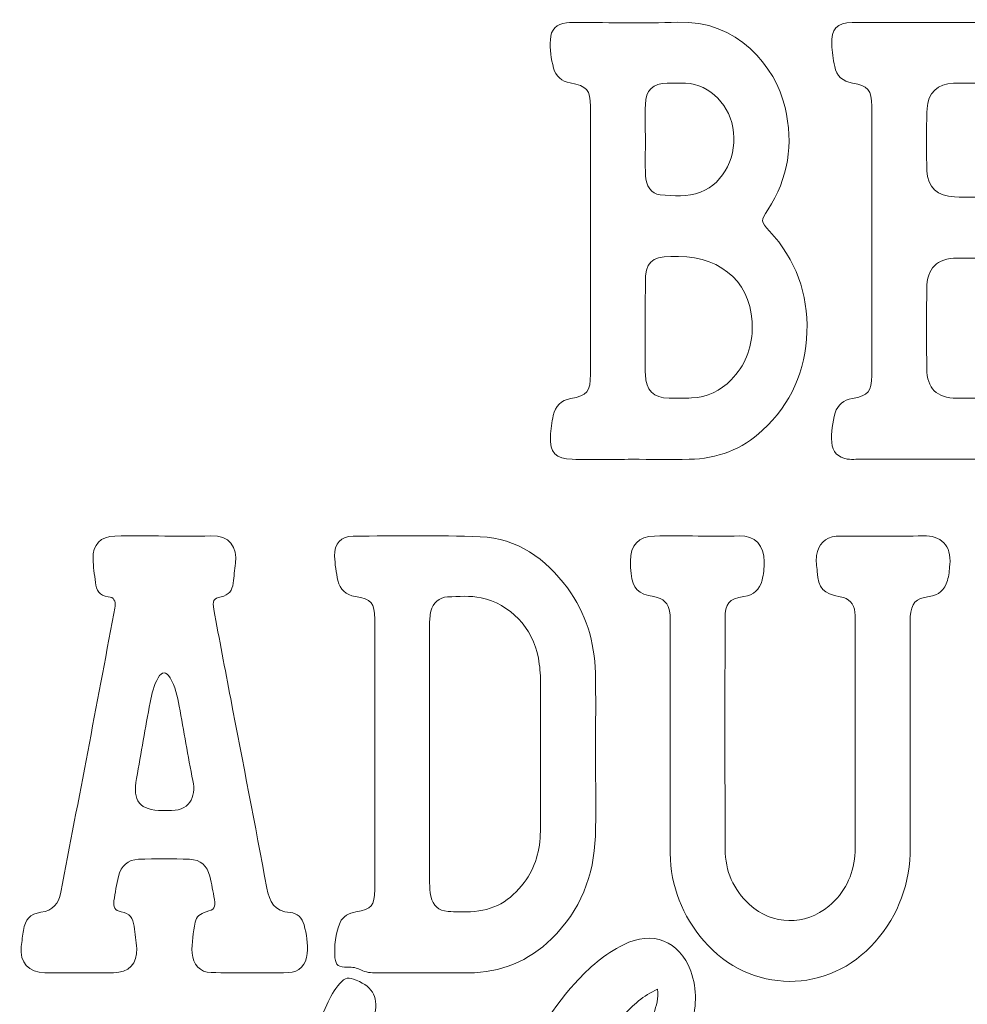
# Model space of a CAD drawing. Header units: inches. Extents: x 0.32 to 8.75, y -8.01 to -0.86.
# Tile 3 of 6: x 0.32 to 2.85, y -3.51 to -0.88. Entities that reach past the tile are written whole.
import ezdxf

# ---------------------------------------------------------------- set-up
doc = ezdxf.new("R2010")
doc.units = ezdxf.units.IN
doc.header["$MEASUREMENT"] = 0
doc.layers.add('Layer 1', color=7, linetype='Continuous')

# ---------------------------------------------------------------- blocks, each defined once
blk = doc.blocks.new('block 3')
at = {"layer": 'Layer 1', "lineweight": 0}
for points, knots in [([(2.0453, -4.7095), (2.0188, -4.7287), (1.9978, -4.7451), (1.9758, -4.7598), (1.9149, -4.8002), (1.8529, -4.7849), (1.816, -4.7213), (1.796, -4.6868), (1.7906, -4.6484), (1.7858, -4.6098), (1.7826, -4.5835), (1.7797, -4.5571), (1.7765, -4.5291), (1.7566, -4.5313), (1.7446, -4.5449), (1.7321, -4.5566), (1.6995, -4.5871), (1.6723, -4.6223), (1.6458, -4.6579), (1.6053, -4.7122), (1.5669, -4.7679), (1.5311, -4.8254), (1.5182, -4.8462), (1.5038, -4.8658), (1.4862, -4.883), (1.4668, -4.9022), (1.4442, -4.907), (1.4189, -4.8992), (1.3803, -4.8873), (1.353, -4.864), (1.3419, -4.8236), (1.34, -4.8168), (1.3422, -4.8085), (1.334, -4.8007), (1.3022, -4.8601), (1.2704, -4.9182), (1.2398, -4.977), (1.2188, -5.0174), (1.1971, -5.0573), (1.1707, -5.0944), (1.1527, -5.1199), (1.1324, -5.1433), (1.1087, -5.1637), (1.0714, -5.1957), (1.0292, -5.2055), (0.9816, -5.1949), (0.9612, -5.1904), (0.9495, -5.1759), (0.9387, -5.1604), (0.9161, -5.1282), (0.9025, -5.0918), (0.8939, -5.0537), (0.8808, -4.9951), (0.8754, -4.9354), (0.8733, -4.8755), (0.868, -4.7229), (0.8862, -4.5722), (0.9093, -4.4217), (0.9295, -4.2902), (0.9504, -4.1589), (0.9793, -4.029), (0.9866, -3.9966), (0.9946, -3.9643), (1.0022, -3.932), (1.0037, -3.9256), (1.0057, -3.9191), (1.0063, -3.9126), (1.0086, -3.8866), (1.0018, -3.8774), (0.9763, -3.8753), (0.9564, -3.8737), (0.9363, -3.8743), (0.9164, -3.8743), (0.8565, -3.8743), (0.7968, -3.8812), (0.7368, -3.88), (0.7198, -3.8797), (0.7036, -3.8773), (0.6878, -3.872), (0.6461, -3.8578), (0.6279, -3.8065), (0.6502, -3.7685), (0.6575, -3.7563), (0.6685, -3.7533), (0.6811, -3.7527), (0.7232, -3.7508), (0.7654, -3.7485), (0.8075, -3.7475), (0.8685, -3.746), (0.9296, -3.7458), (0.9906, -3.7444), (1.045, -3.7431), (1.0626, -3.7293), (1.0792, -3.6768), (1.0968, -3.6208), (1.1149, -3.565), (1.1395, -3.5116), (1.1488, -3.4914), (1.1585, -3.4714), (1.1739, -3.4549), (1.1892, -3.4385), (1.1968, -3.4371), (1.2179, -3.4458), (1.265, -3.4652), (1.279, -3.4939), (1.2655, -3.5435), (1.2569, -3.5746), (1.2418, -3.6032), (1.2298, -3.6329), (1.2232, -3.6493), (1.2164, -3.6658), (1.2117, -3.6828), (1.2044, -3.7092), (1.2122, -3.7226), (1.2385, -3.7295), (1.2491, -3.7323), (1.2604, -3.7335), (1.2714, -3.7334), (1.3702, -3.7324), (1.4689, -3.7353), (1.5676, -3.7404), (1.5731, -3.7407), (1.5788, -3.7399), (1.5842, -3.7409), (1.6263, -3.7488), (1.6196, -3.7453), (1.6358, -3.7127), (1.682, -3.62), (1.7339, -3.5312), (1.8035, -3.4537), (1.8408, -3.4121), (1.8828, -3.3761), (1.9331, -3.351), (2.0107, -3.3122), (2.0822, -3.3403), (2.1129, -3.4216), (2.1317, -3.4715), (2.1269, -3.5218), (2.1142, -3.5721), (2.0978, -3.637), (2.0675, -3.6964), (2.0394, -3.7565), (1.949, -3.9495), (1.8351, -4.1274), (1.6968, -4.2896), (1.6708, -4.32), (1.643, -4.3489), (1.6093, -4.371), (1.5713, -4.3961), (1.5468, -4.4309), (1.5369, -4.4748), (1.5266, -4.5201), (1.5143, -4.5651), (1.5087, -4.6114), (1.5079, -4.6176), (1.5059, -4.6245), (1.5137, -4.6307), (1.5213, -4.6271), (1.5257, -4.6195), (1.5311, -4.6132), (1.5716, -4.566), (1.612, -4.5187), (1.6524, -4.4715), (1.6713, -4.4495), (1.6923, -4.4298), (1.7172, -4.4147), (1.7499, -4.3948), (1.7822, -4.396), (1.8143, -4.4162), (1.8699, -4.4509), (1.8885, -4.5046), (1.8914, -4.5663), (1.8929, -4.6007), (1.8971, -4.6344), (1.911, -4.6661), (1.9226, -4.6672), (1.928, -4.6593), (1.9347, -4.6543), (1.9723, -4.6264), (2.0055, -4.5938), (2.0355, -4.5578), (2.0627, -4.5253), (2.0843, -4.4902), (2.0968, -4.4488), (2.1212, -4.3687), (2.1602, -4.2952), (2.2057, -4.2252), (2.2245, -4.1963), (2.2461, -4.1695), (2.273, -4.1475), (2.2877, -4.1355), (2.3033, -4.1253), (2.3211, -4.1182), (2.3766, -4.0958), (2.4264, -4.1085), (2.4636, -4.155), (2.4997, -4.2), (2.5066, -4.2528), (2.4964, -4.3064), (2.4758, -4.4158), (2.4246, -4.5086), (2.3352, -4.5776), (2.2979, -4.6065), (2.2568, -4.6278), (2.209, -4.633), (2.1895, -4.6351), (2.1796, -4.6457), (2.176, -4.6644), (2.1633, -4.7301), (2.1563, -4.7959), (2.1733, -4.862), (2.1836, -4.9017), (2.2005, -4.911), (2.2389, -4.8972), (2.2718, -4.8854), (2.3001, -4.8654), (2.3255, -4.8422), (2.4608, -4.7185), (2.5759, -4.5786), (2.6638, -4.4171), (2.6694, -4.4068), (2.6743, -4.397), (2.6878, -4.3983), (2.7031, -4.3998), (2.7154, -4.4076), (2.723, -4.4207), (2.7286, -4.4303), (2.7297, -4.4412), (2.7276, -4.4528), (2.7239, -4.4728), (2.7166, -4.4913), (2.7067, -4.5087), (2.6238, -4.6548), (2.5318, -4.7945), (2.413, -4.9146), (2.3832, -4.9446), (2.3498, -4.9703), (2.3126, -4.9908), (2.2602, -5.0198), (2.2062, -5.0162), (2.1514, -4.9999), (2.1384, -4.996), (2.1285, -4.9868), (2.119, -4.9773), (2.0789, -4.9372), (2.0599, -4.8876), (2.0515, -4.8323), (2.0456, -4.793), (2.0445, -4.7537), (2.0453, -4.7095)], [0, 0, 0, 0, 1, 1, 1, 2, 2, 2, 3, 3, 3, 4, 4, 4, 5, 5, 5, 6, 6, 6, 7, 7, 7, 8, 8, 8, 9, 9, 9, 10, 10, 10, 11, 11, 11, 12, 12, 12, 13, 13, 13, 14, 14, 14, 15, 15, 15, 16, 16, 16, 17, 17, 17, 18, 18, 18, 19, 19, 19, 20, 20, 20, 21, 21, 21, 22, 22, 22, 23, 23, 23, 24, 24, 24, 25, 25, 25, 26, 26, 26, 27, 27, 27, 28, 28, 28, 29, 29, 29, 30, 30, 30, 31, 31, 31, 32, 32, 32, 33, 33, 33, 34, 34, 34, 35, 35, 35, 36, 36, 36, 37, 37, 37, 38, 38, 38, 39, 39, 39, 40, 40, 40, 41, 41, 41, 42, 42, 42, 43, 43, 43, 44, 44, 44, 45, 45, 45, 46, 46, 46, 47, 47, 47, 48, 48, 48, 49, 49, 49, 50, 50, 50, 51, 51, 51, 52, 52, 52, 53, 53, 53, 54, 54, 54, 55, 55, 55, 56, 56, 56, 57, 57, 57, 58, 58, 58, 59, 59, 59, 60, 60, 60, 61, 61, 61, 62, 62, 62, 63, 63, 63, 64, 64, 64, 65, 65, 65, 66, 66, 66, 67, 67, 67, 68, 68, 68, 69, 69, 69, 70, 70, 70, 71, 71, 71, 72, 72, 72, 73, 73, 73, 74, 74, 74, 75, 75, 75, 76, 76, 76, 77, 77, 77, 78, 78, 78, 79, 79, 79, 80, 80, 80, 81, 81, 81, 82, 82, 82, 83, 83, 83, 83]), ([(1.627, -4.1702), (1.6465, -4.1556), (1.66, -4.1395), (1.6737, -4.1237), (1.7662, -4.0166), (1.8407, -3.8973), (1.9081, -3.7735), (1.9499, -3.6966), (1.9892, -3.6185), (2.0143, -3.5341), (2.0201, -3.5144), (2.0283, -3.4948), (2.0241, -3.4699), (1.9861, -3.487), (1.9579, -3.5131), (1.9317, -3.5415), (1.8743, -3.6039), (1.8298, -3.6752), (1.7886, -3.749), (1.7804, -3.7637), (1.7804, -3.7722), (1.7927, -3.7852), (1.8112, -3.8046), (1.8116, -3.8304), (1.8006, -3.8535), (1.7897, -3.8766), (1.7682, -3.8822), (1.7442, -3.876), (1.7271, -3.8716), (1.7237, -3.8837), (1.7188, -3.8951), (1.6939, -3.9531), (1.672, -4.0123), (1.6533, -4.0726), (1.6436, -4.1038), (1.633, -4.1349), (1.627, -4.1702)], [0, 0, 0, 0, 1, 1, 1, 2, 2, 2, 3, 3, 3, 4, 4, 4, 5, 5, 5, 6, 6, 6, 7, 7, 7, 8, 8, 8, 9, 9, 9, 10, 10, 10, 11, 11, 11, 12, 12, 12, 12]), ([(1.0243, -5.1005), (1.0584, -5.0649), (1.0817, -5.0285), (1.1048, -4.9921), (1.1993, -4.843), (1.2825, -4.6876), (1.366, -4.5323), (1.3751, -4.5155), (1.3811, -4.4981), (1.3852, -4.4796), (1.4297, -4.2803), (1.4847, -4.0842), (1.5574, -3.8933), (1.5611, -3.8835), (1.5693, -3.8739), (1.5646, -3.8618), (1.5624, -3.8613), (1.5603, -3.8602), (1.5582, -3.8602), (1.4372, -3.8599), (1.3162, -3.8598), (1.1952, -3.8592), (1.1745, -3.8591), (1.1615, -3.8693), (1.1534, -3.8864), (1.1477, -3.8983), (1.1439, -3.9112), (1.1406, -3.924), (1.0941, -4.1044), (1.0554, -4.2863), (1.0311, -4.4713), (1.0105, -4.6277), (0.998, -4.7846), (0.999, -4.9424), (0.9994, -4.9945), (1.0063, -5.0456), (1.0243, -5.1005)], [0, 0, 0, 0, 1, 1, 1, 2, 2, 2, 3, 3, 3, 4, 4, 4, 5, 5, 5, 6, 6, 6, 7, 7, 7, 8, 8, 8, 9, 9, 9, 10, 10, 10, 11, 11, 11, 12, 12, 12, 12]), ([(2.3973, -4.2328), (2.3772, -4.2346), (2.3681, -4.2452), (2.3585, -4.2534), (2.3009, -4.3027), (2.264, -4.3665), (2.2346, -4.4351), (2.2281, -4.4504), (2.226, -4.4677), (2.2412, -4.4809), (2.2532, -4.4914), (2.2631, -4.4902), (2.2856, -4.4736), (2.3654, -4.4146), (2.3889, -4.3295), (2.3973, -4.2328)], [0, 0, 0, 0, 1, 1, 1, 2, 2, 2, 3, 3, 3, 4, 4, 4, 5, 5, 5, 5])]:
    blk.add_open_spline(points, degree=3, knots=knots, dxfattribs=at)
blk = doc.blocks.new('block 5')
at = {"layer": 'Layer 1', "lineweight": 0}
for points, knots in [([(1.9557, -2.0529), (1.9024, -2.053), (1.8492, -2.0533), (1.7959, -2.0529), (1.7522, -2.0525), (1.7348, -2.0343), (1.7374, -1.9915), (1.7386, -1.9728), (1.7412, -1.9539), (1.7449, -1.9355), (1.75, -1.9102), (1.7657, -1.8954), (1.7918, -1.8905), (1.8362, -1.8821), (1.8445, -1.8714), (1.8446, -1.8256), (1.8447, -1.5869), (1.8447, -1.3482), (1.8445, -1.1095), (1.8445, -1.0649), (1.8353, -1.0545), (1.7905, -1.0464), (1.7673, -1.0421), (1.7522, -1.0285), (1.7461, -1.0066), (1.7391, -0.9819), (1.7361, -0.9564), (1.7373, -0.9308), (1.7385, -0.9035), (1.7537, -0.8881), (1.7807, -0.8853), (1.7906, -0.8843), (1.8006, -0.8847), (1.8106, -0.8847), (1.8994, -0.8846), (1.9883, -0.8877), (2.0769, -0.884), (2.2373, -0.8772), (2.3401, -1.0026), (2.3654, -1.112), (2.3881, -1.2099), (2.3743, -1.3012), (2.319, -1.3857), (2.2996, -1.4154), (2.2992, -1.4157), (2.3236, -1.4423), (2.3938, -1.5189), (2.4272, -1.6098), (2.4238, -1.7127), (2.4204, -1.8157), (2.3814, -1.9047), (2.3051, -1.9753), (2.25, -2.0264), (2.1839, -2.0518), (2.1088, -2.0528), (2.0578, -2.0534), (2.0067, -2.0529), (1.9557, -2.0529)], [0, 0, 0, 0, 1, 1, 1, 2, 2, 2, 3, 3, 3, 4, 4, 4, 5, 5, 5, 6, 6, 6, 7, 7, 7, 8, 8, 8, 9, 9, 9, 10, 10, 10, 11, 11, 11, 12, 12, 12, 13, 13, 13, 14, 14, 14, 15, 15, 15, 16, 16, 16, 17, 17, 17, 18, 18, 18, 19, 19, 19, 19]), ([(1.9915, -1.1976), (1.9915, -1.1976), (1.9916, -1.1976), (1.9916, -1.1976), (1.9916, -1.2298), (1.9908, -1.262), (1.9919, -1.2941), (1.9928, -1.3215), (2.0078, -1.3431), (2.0308, -1.3452), (2.067, -1.3486), (2.1041, -1.3523), (2.1393, -1.3384), (2.2029, -1.3134), (2.2393, -1.2399), (2.2255, -1.1651), (2.2127, -1.0962), (2.1539, -1.0431), (2.0861, -1.0467), (2.0739, -1.0473), (2.0617, -1.0465), (2.0495, -1.0468), (2.0114, -1.0478), (1.9926, -1.066), (1.9916, -1.1043), (1.9909, -1.1354), (1.9915, -1.1665), (1.9915, -1.1976)], [0, 0, 0, 0, 1, 1, 1, 2, 2, 2, 3, 3, 3, 4, 4, 4, 5, 5, 5, 6, 6, 6, 7, 7, 7, 8, 8, 8, 9, 9, 9, 9]), ([(2.08, -1.5104), (2.0734, -1.5104), (2.0667, -1.5104), (2.0601, -1.5104), (2.0072, -1.5109), (1.9916, -1.5267), (1.9915, -1.5804), (1.9913, -1.6457), (1.9914, -1.7111), (1.9914, -1.7765), (1.9914, -1.7931), (1.991, -1.8097), (1.9916, -1.8263), (1.993, -1.8691), (2.0124, -1.8883), (2.0555, -1.8894), (2.0754, -1.8899), (2.0954, -1.8897), (2.1153, -1.8889), (2.1572, -1.8873), (2.1921, -1.8697), (2.2211, -1.8402), (2.2578, -1.803), (2.2759, -1.7574), (2.2773, -1.7057), (2.2807, -1.5888), (2.2011, -1.5105), (2.08, -1.5104)], [0, 0, 0, 0, 1, 1, 1, 2, 2, 2, 3, 3, 3, 4, 4, 4, 5, 5, 5, 6, 6, 6, 7, 7, 7, 8, 8, 8, 9, 9, 9, 9])]:
    blk.add_open_spline(points, degree=3, knots=knots, dxfattribs=at)
blk = doc.blocks.new('block 8')
at = {"layer": 'Layer 1', "lineweight": 0}
for points, knots in [([(1.8581, -2.8407), (1.8581, -2.914), (1.8601, -2.9874), (1.8577, -3.0607), (1.8542, -3.1668), (1.8176, -3.2601), (1.7405, -3.3352), (1.6789, -3.3952), (1.6049, -3.426), (1.5186, -3.4262), (1.4365, -3.4264), (1.3543, -3.4261), (1.2722, -3.4265), (1.2575, -3.4265), (1.2436, -3.4252), (1.2303, -3.4182), (1.2194, -3.4125), (1.2073, -3.4108), (1.195, -3.4109), (1.1714, -3.4112), (1.1629, -3.4069), (1.1611, -3.3863), (1.1583, -3.3541), (1.1621, -3.3218), (1.1749, -3.2919), (1.1823, -3.2743), (1.1984, -3.2669), (1.2172, -3.2635), (1.2594, -3.2559), (1.2672, -3.2467), (1.2673, -3.2038), (1.2675, -2.9627), (1.2675, -2.7216), (1.2673, -2.4805), (1.2672, -2.436), (1.2595, -2.4275), (1.215, -2.4198), (1.1902, -2.4155), (1.1746, -2.4006), (1.1691, -2.3773), (1.164, -2.3559), (1.161, -2.3336), (1.1601, -2.3115), (1.1587, -2.2785), (1.177, -2.2586), (1.2101, -2.2584), (1.3234, -2.2579), (1.4367, -2.2553), (1.5498, -2.2601), (1.6494, -2.2644), (1.7249, -2.3183), (1.7828, -2.397), (1.8323, -2.4642), (1.856, -2.5411), (1.8578, -2.6241), (1.8594, -2.6963), (1.8581, -2.7685), (1.8581, -2.8407)], [0, 0, 0, 0, 1, 1, 1, 2, 2, 2, 3, 3, 3, 4, 4, 4, 5, 5, 5, 6, 6, 6, 7, 7, 7, 8, 8, 8, 9, 9, 9, 10, 10, 10, 11, 11, 11, 12, 12, 12, 13, 13, 13, 14, 14, 14, 15, 15, 15, 16, 16, 16, 17, 17, 17, 18, 18, 18, 19, 19, 19, 19]), ([(1.7107, -2.8444), (1.7107, -2.7789), (1.7104, -2.7134), (1.7109, -2.6479), (1.7111, -2.6266), (1.709, -2.6057), (1.7052, -2.585), (1.6901, -2.5038), (1.629, -2.4391), (1.552, -2.4233), (1.5224, -2.4172), (1.4922, -2.4193), (1.4624, -2.4209), (1.4393, -2.4222), (1.424, -2.4362), (1.4179, -2.4593), (1.4147, -2.4713), (1.4143, -2.4834), (1.4143, -2.4956), (1.4144, -2.7255), (1.4144, -2.9554), (1.4144, -3.1853), (1.4144, -3.1975), (1.4143, -3.2096), (1.4175, -3.2216), (1.4245, -3.2475), (1.4372, -3.26), (1.4636, -3.262), (1.4834, -3.2636), (1.5035, -3.2632), (1.5235, -3.2627), (1.5844, -3.2611), (1.6314, -3.2331), (1.6671, -3.1849), (1.6973, -3.1442), (1.7101, -3.0977), (1.7106, -3.0477), (1.7111, -2.9799), (1.7107, -2.9122), (1.7107, -2.8444)], [0, 0, 0, 0, 1, 1, 1, 2, 2, 2, 3, 3, 3, 4, 4, 4, 5, 5, 5, 6, 6, 6, 7, 7, 7, 8, 8, 8, 9, 9, 9, 10, 10, 10, 11, 11, 11, 12, 12, 12, 13, 13, 13, 13])]:
    blk.add_open_spline(points, degree=3, knots=knots, dxfattribs=at)
blk = doc.blocks.new('block 10')
at = {"layer": 'Layer 1', "lineweight": 0}
for points, knots in [([(0.7055, -2.258), (0.7466, -2.258), (0.7877, -2.2594), (0.8287, -2.2576), (0.8801, -2.2554), (0.8997, -2.2884), (0.8948, -2.331), (0.8928, -2.3487), (0.8908, -2.3663), (0.8886, -2.3839), (0.8862, -2.4034), (0.8775, -2.416), (0.8564, -2.4206), (0.8358, -2.4251), (0.8328, -2.4316), (0.837, -2.4545), (0.8517, -2.5341), (0.8668, -2.6136), (0.882, -2.6931), (0.9144, -2.8619), (0.9473, -3.0306), (0.9789, -3.1995), (0.9858, -3.2361), (0.9993, -3.2622), (1.041, -3.2649), (1.0608, -3.2662), (1.0735, -3.2798), (1.0784, -3.2982), (1.0849, -3.3229), (1.0888, -3.3483), (1.0868, -3.3741), (1.0846, -3.4042), (1.0661, -3.4249), (1.0361, -3.4256), (0.9673, -3.427), (0.8984, -3.427), (0.8296, -3.4255), (0.7998, -3.4249), (0.7814, -3.4038), (0.779, -3.3737), (0.7767, -3.3458), (0.7829, -3.3184), (0.7872, -3.2911), (0.7897, -3.2754), (0.8011, -3.2676), (0.8166, -3.2631), (0.8385, -3.2569), (0.8416, -3.2514), (0.8383, -3.23), (0.8351, -3.2092), (0.831, -3.1885), (0.8261, -3.168), (0.8194, -3.1397), (0.8017, -3.1236), (0.7722, -3.1226), (0.7267, -3.1211), (0.6811, -3.1211), (0.6357, -3.1226), (0.6063, -3.1237), (0.5886, -3.1399), (0.5818, -3.1685), (0.5766, -3.1901), (0.5733, -3.2121), (0.5698, -3.234), (0.5674, -3.249), (0.572, -3.2604), (0.5891, -3.2628), (0.6117, -3.2659), (0.6207, -3.2811), (0.6235, -3.3016), (0.6262, -3.3214), (0.6294, -3.3412), (0.6305, -3.3611), (0.6326, -3.4015), (0.6095, -3.4257), (0.5681, -3.4261), (0.5071, -3.4267), (0.446, -3.4267), (0.385, -3.4261), (0.3409, -3.4257), (0.3175, -3.399), (0.3219, -3.3555), (0.3234, -3.3411), (0.3252, -3.3268), (0.3276, -3.3126), (0.3326, -3.2828), (0.3447, -3.2684), (0.3741, -3.2642), (0.4065, -3.2595), (0.4222, -3.2418), (0.428, -3.2106), (0.4514, -3.0852), (0.4758, -2.9601), (0.4996, -2.8348), (0.523, -2.7117), (0.5462, -2.5886), (0.5694, -2.4655), (0.5706, -2.459), (0.5721, -2.4524), (0.5728, -2.4458), (0.5744, -2.4317), (0.5695, -2.4216), (0.554, -2.4203), (0.5303, -2.4182), (0.5224, -2.4027), (0.5202, -2.382), (0.5178, -2.3611), (0.5141, -2.3402), (0.5138, -2.3192), (0.5131, -2.2802), (0.5336, -2.259), (0.5723, -2.2582), (0.6167, -2.2574), (0.6611, -2.258), (0.7055, -2.258)], [0, 0, 0, 0, 1, 1, 1, 2, 2, 2, 3, 3, 3, 4, 4, 4, 5, 5, 5, 6, 6, 6, 7, 7, 7, 8, 8, 8, 9, 9, 9, 10, 10, 10, 11, 11, 11, 12, 12, 12, 13, 13, 13, 14, 14, 14, 15, 15, 15, 16, 16, 16, 17, 17, 17, 18, 18, 18, 19, 19, 19, 20, 20, 20, 21, 21, 21, 22, 22, 22, 23, 23, 23, 24, 24, 24, 25, 25, 25, 26, 26, 26, 27, 27, 27, 28, 28, 28, 29, 29, 29, 30, 30, 30, 31, 31, 31, 32, 32, 32, 33, 33, 33, 34, 34, 34, 35, 35, 35, 36, 36, 36, 37, 37, 37, 38, 38, 38, 38]), ([(0.7034, -2.992), (0.7067, -2.992), (0.7101, -2.9918), (0.7134, -2.992), (0.7714, -2.9964), (0.7903, -2.9554), (0.7811, -2.9123), (0.7669, -2.8462), (0.7573, -2.7791), (0.7443, -2.7127), (0.7393, -2.6868), (0.734, -2.6603), (0.72, -2.6371), (0.7094, -2.6194), (0.6983, -2.6193), (0.6881, -2.637), (0.6765, -2.6574), (0.6706, -2.6802), (0.6664, -2.7031), (0.6539, -2.7707), (0.6424, -2.8385), (0.63, -2.9061), (0.6188, -2.9677), (0.6382, -2.9918), (0.7001, -2.992), (0.7012, -2.992), (0.7023, -2.992), (0.7034, -2.992)], [0, 0, 0, 0, 1, 1, 1, 2, 2, 2, 3, 3, 3, 4, 4, 4, 5, 5, 5, 6, 6, 6, 7, 7, 7, 8, 8, 8, 9, 9, 9, 9])]:
    blk.add_open_spline(points, degree=3, knots=knots, dxfattribs=at)

msp = doc.modelspace()

# ---------------------------------------------------------------- linework, layer by layer
at = {"layer": 'Layer 1', "lineweight": 0}
for points, knots in [([(2.5446, -0.8849), (2.5042, -0.8852), (2.4879, -0.9027), (2.4901, -0.9429), (2.4912, -0.9628), (2.4939, -0.9828), (2.498, -1.0022), (2.5032, -1.0275), (2.5194, -1.0425), (2.5455, -1.0466), (2.5866, -1.053), (2.5973, -1.0656), (2.5973, -1.1085), (2.5975, -1.3485), (2.5975, -1.5884), (2.5973, -1.8284), (2.5973, -1.8713), (2.588, -1.8825), (2.5451, -1.8903), (2.5219, -1.8946), (2.5059, -1.9068), (2.4994, -1.9286), (2.4917, -1.9542), (2.4887, -1.9809), (2.4902, -2.0077), (2.4916, -2.0325), (2.507, -2.0484), (2.5317, -2.0522), (2.5393, -2.0534), (2.5472, -2.0529), (2.5549, -2.0529), (2.7126, -2.053), (2.8702, -2.0518), (3.0278, -2.0536), (3.0862, -2.0542), (3.1134, -2.014), (3.112, -1.9691), (3.1106, -1.9225), (3.111, -1.8758), (3.1119, -1.8292), (3.1128, -1.7869), (3.0945, -1.7478), (3.0283, -1.7413), (3.0018, -1.7387), (2.9807, -1.7526), (2.9708, -1.7774), (2.9662, -1.789), (2.9654, -1.801), (2.9647, -1.8133), (2.9621, -1.8655), (2.9376, -1.8886), (2.8846, -1.8895), (2.8647, -1.8898), (2.8447, -1.8898), (2.8247, -1.8895), (2.7705, -1.8886), (2.7449, -1.8639), (2.7444, -1.8102), (2.7437, -1.7391), (2.7438, -1.668), (2.7444, -1.5969), (2.7448, -1.5413), (2.7711, -1.5153), (2.826, -1.5147), (2.8582, -1.5144), (2.8904, -1.5145), (2.9226, -1.5146), (2.9424, -1.5147), (2.9602, -1.5091), (2.9733, -1.4939), (2.9993, -1.4638), (2.9999, -1.4287), (2.987, -1.3937), (2.9751, -1.3615), (2.9484, -1.3504), (2.9152, -1.3512), (2.883, -1.3519), (2.8508, -1.3522), (2.8186, -1.3511), (2.7738, -1.3495), (2.7464, -1.3249), (2.745, -1.2816), (2.7431, -1.2262), (2.7431, -1.1705), (2.7451, -1.115), (2.7466, -1.0731), (2.7744, -1.0481), (2.8162, -1.0469), (2.8428, -1.0462), (2.8694, -1.0466), (2.8961, -1.0468), (2.9439, -1.0472), (2.9612, -1.0637), (2.9649, -1.1124), (2.9691, -1.1667), (3.0036, -1.1969), (3.0577, -1.1943), (3.0813, -1.1931), (3.0967, -1.1815), (3.1059, -1.1599), (3.1109, -1.1482), (3.1116, -1.1362), (3.1116, -1.124), (3.1118, -1.0718), (3.1122, -1.0196), (3.1116, -0.9674), (3.1109, -0.91), (3.0852, -0.8849), (3.0275, -0.8847), (2.9487, -0.8845), (2.8699, -0.8847), (2.791, -0.8847), (2.7089, -0.8847), (2.6267, -0.8842), (2.5446, -0.8849)], [0, 0, 0, 0, 1, 1, 1, 2, 2, 2, 3, 3, 3, 4, 4, 4, 5, 5, 5, 6, 6, 6, 7, 7, 7, 8, 8, 8, 9, 9, 9, 10, 10, 10, 11, 11, 11, 12, 12, 12, 13, 13, 13, 14, 14, 14, 15, 15, 15, 16, 16, 16, 17, 17, 17, 18, 18, 18, 19, 19, 19, 20, 20, 20, 21, 21, 21, 22, 22, 22, 23, 23, 23, 24, 24, 24, 25, 25, 25, 26, 26, 26, 27, 27, 27, 28, 28, 28, 29, 29, 29, 30, 30, 30, 31, 31, 31, 32, 32, 32, 33, 33, 33, 34, 34, 34, 35, 35, 35, 36, 36, 36, 37, 37, 37, 38, 38, 38, 38]), ([(2.058, -2.7997), (2.058, -2.9019), (2.0574, -3.0041), (2.0582, -3.1062), (2.059, -3.1952), (2.0904, -3.2733), (2.148, -3.3405), (2.2714, -3.4842), (2.4819, -3.4853), (2.6065, -3.3432), (2.6699, -3.2709), (2.7001, -3.1861), (2.7001, -3.0901), (2.7, -2.8935), (2.7001, -2.6969), (2.7001, -2.5004), (2.7001, -2.4915), (2.6996, -2.4825), (2.7002, -2.4737), (2.7027, -2.4379), (2.7143, -2.4251), (2.7505, -2.4201), (2.7768, -2.4166), (2.792, -2.4021), (2.7997, -2.3773), (2.8041, -2.3633), (2.8048, -2.349), (2.8061, -2.3346), (2.811, -2.2826), (2.7819, -2.2564), (2.7347, -2.2575), (2.6626, -2.2593), (2.5905, -2.258), (2.5183, -2.258), (2.5128, -2.258), (2.5072, -2.2581), (2.5017, -2.2587), (2.4717, -2.2621), (2.4542, -2.2798), (2.4496, -2.31), (2.4474, -2.3246), (2.4501, -2.3388), (2.4513, -2.3531), (2.4549, -2.3988), (2.4673, -2.4121), (2.5128, -2.4204), (2.5371, -2.4249), (2.5496, -2.4378), (2.5523, -2.4626), (2.5534, -2.4725), (2.553, -2.4825), (2.553, -2.4925), (2.5531, -2.6869), (2.5531, -2.8813), (2.553, -3.0756), (2.553, -3.0878), (2.5532, -3.1001), (2.5521, -3.1122), (2.5473, -3.1667), (2.5246, -3.2124), (2.4827, -3.2477), (2.4189, -3.3013), (2.3317, -3.2995), (2.2703, -3.2433), (2.2272, -3.2038), (2.205, -3.154), (2.2049, -3.0956), (2.2043, -2.8902), (2.2045, -2.6847), (2.2047, -2.4792), (2.2048, -2.4377), (2.2148, -2.426), (2.2553, -2.4201), (2.2818, -2.4162), (2.2975, -2.4008), (2.3037, -2.3762), (2.3077, -2.3602), (2.3098, -2.3433), (2.3097, -2.3268), (2.3097, -2.2837), (2.2853, -2.2567), (2.2424, -2.2578), (2.2058, -2.2588), (2.1692, -2.258), (2.1325, -2.258), (2.0937, -2.258), (2.0548, -2.2573), (2.016, -2.2582), (1.9729, -2.2592), (1.9516, -2.2819), (1.9514, -2.3253), (1.9514, -2.3364), (1.9518, -2.3476), (1.9532, -2.3586), (1.958, -2.3988), (1.973, -2.4138), (2.0139, -2.4202), (2.0398, -2.4243), (2.0535, -2.4375), (2.0571, -2.4632), (2.0583, -2.472), (2.0578, -2.481), (2.0578, -2.4898), (2.0578, -2.5931), (2.0578, -2.6964), (2.0578, -2.7997), (2.0579, -2.7997), (2.0579, -2.7997), (2.058, -2.7997)], [0, 0, 0, 0, 1, 1, 1, 2, 2, 2, 3, 3, 3, 4, 4, 4, 5, 5, 5, 6, 6, 6, 7, 7, 7, 8, 8, 8, 9, 9, 9, 10, 10, 10, 11, 11, 11, 12, 12, 12, 13, 13, 13, 14, 14, 14, 15, 15, 15, 16, 16, 16, 17, 17, 17, 18, 18, 18, 19, 19, 19, 20, 20, 20, 21, 21, 21, 22, 22, 22, 23, 23, 23, 24, 24, 24, 25, 25, 25, 26, 26, 26, 27, 27, 27, 28, 28, 28, 29, 29, 29, 30, 30, 30, 31, 31, 31, 32, 32, 32, 33, 33, 33, 34, 34, 34, 35, 35, 35, 36, 36, 36, 36])]:
    msp.add_open_spline(points, degree=3, knots=knots, dxfattribs=at)

# ---------------------------------------------------------------- block references
at = {"layer": 'Layer 1'}
for name in ['block 5', 'block 10', 'block 8', 'block 3']:
    msp.add_blockref(name, (0, 0), dxfattribs=at)

doc.saveas('drawing.dxf')
